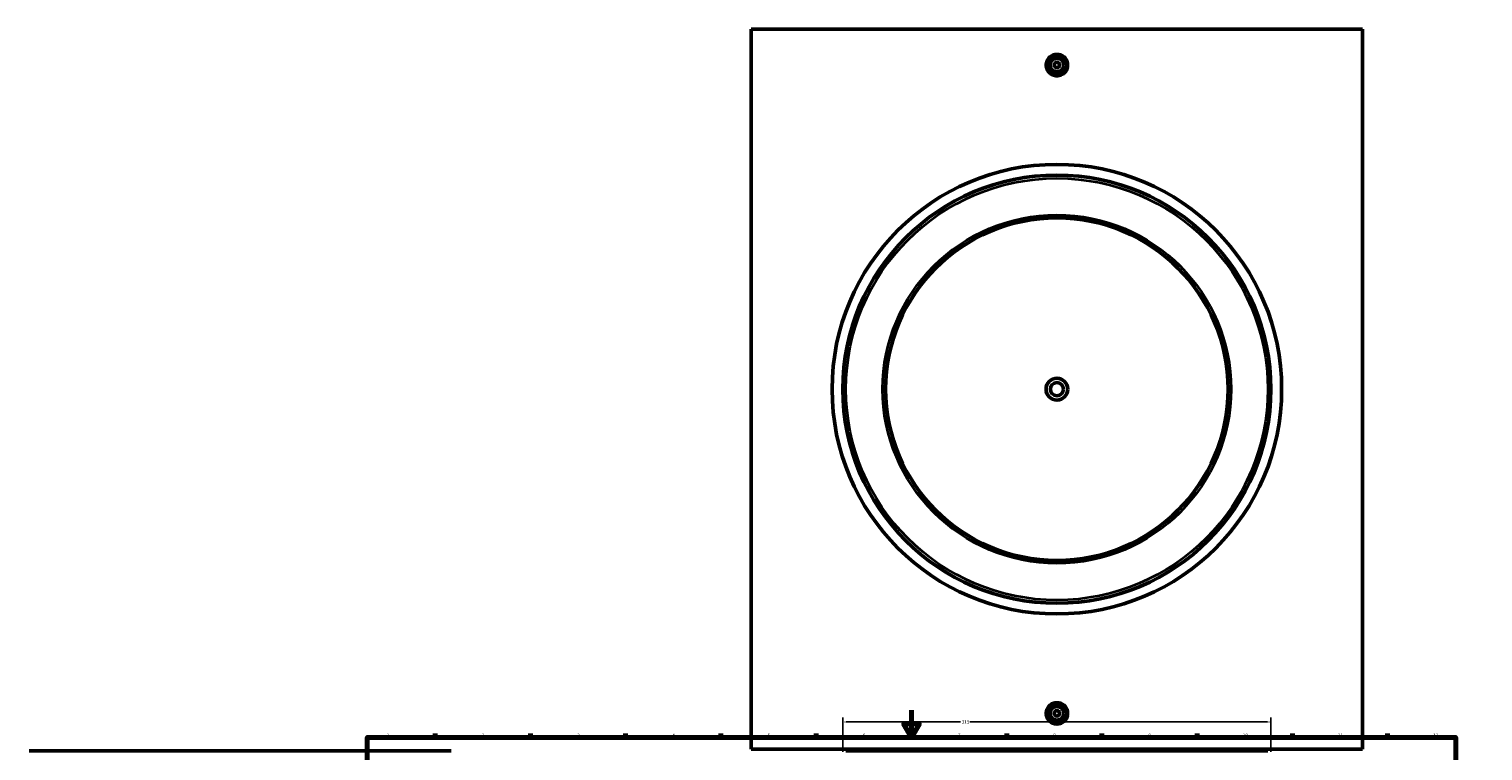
# Model space of a CAD drawing. Header units: millimetres. Extents: x -339 to 1539, y -390 to 1172.
# Tile 3 of 5: x -229 to 841, y 564 to 1095. Entities that reach past the tile are written whole.
import ezdxf

# ---------------------------------------------------------------- set-up
doc = ezdxf.new("R2010")
doc.units = ezdxf.units.MM
for name, color, linetype, lineweight in [('Border (ANSI)', 7, 'Continuous', 70), ('Dimension (ANSI)', 7, 'Continuous', 25), ('Visible (ANSI)', 7, 'Continuous', 50), ('Visible Narrow (ANSI)', 7, 'Continuous', 35)]:
    doc.layers.add(name, color=color, linetype=linetype, lineweight=lineweight)
doc.styles.add('Note Text (ANSI)', font='tahoma.ttf')
doc.dimstyles.new('Default - mm (ANSI)', dxfattribs={"dimtxt": 2.4, "dimasz": 2.5, "dimexe": 3.175, "dimexo": 1.6002, "dimgap": 0.8, "dimtad": 0, "dimtoh": 1, "dimdec": 0, "dimrnd": 1e-08, "dimzin": 4, "dimdsep": 46, "dimtxsty": 'Note Text (ANSI)', "dimcen": 0.09, "dimdle": 10, "dimclrd": 256, "dimclre": 256, "dimclrt": 5, "dimadec": 1, "dimazin": 1, "dimtfac": 1.27, "dimtofl": 0, "dimtmove": 0, "dimatfit": 3, "dimfxl": 1, "dimtolj": 1, "dimtzin": 4, "dimlwd": -1, "dimlwe": -1, "dimarcsym": 0})

# ---------------------------------------------------------------- blocks, each defined once
blk = doc.blocks.new('Borders Default Border')
at = {"layer": 'Border (ANSI)'}
for p, q in [((70.1, 574), (70.1, 576.8)), ((140.2, 574), (140.2, 576.8)), ((210.2, 574), (210.2, 576.8)), ((280.3, 574), (280.3, 576.8)), ((350.4, 574), (350.4, 576.8)), ((490.6, 574), (490.6, 576.8)), ((560.7, 574), (560.7, 576.8)), ((630.8, 574), (630.8, 576.8)), ((700.8, 574), (700.8, 576.8)), ((770.9, 574), (770.9, 576.8)), ((20, 519.7), (17.2, 519.7)), ((821, 519.7), (823.8, 519.7)), ((20, 445.5), (17.2, 445.5)), ((821, 445.5), (823.8, 445.5)), ((20, 371.2), (17.2, 371.2)), ((821, 371.2), (823.8, 371.2)), ((20, 222.7), (17.2, 222.7)), ((821, 222.7), (823.8, 222.7)), ((20, 148.5), (17.2, 148.5)), ((821, 148.5), (823.8, 148.5)), ((20, 74.3), (17.2, 74.3)), ((821, 74.3), (823.8, 74.3)), ((70.1, 20), (70.1, 17.2)), ((140.2, 20), (140.2, 17.2)), ((210.2, 20), (210.2, 17.2)), ((280.3, 20), (280.3, 17.2)), ((350.4, 20), (350.4, 17.2)), ((490.6, 20), (490.6, 17.2)), ((560.7, 20), (560.7, 17.2)), ((630.8, 20), (630.8, 17.2)), ((700.8, 20), (700.8, 17.2)), ((770.9, 20), (770.9, 17.2))]:
    blk.add_line(p, q, dxfattribs=at)
at = {"layer": 'Border (ANSI)', "flags": 128}
for points in [[(420.5, 594), (420.5, 574), (414.7, 584), (426.3, 584), (420.5, 574)], [(20, 20), (20, 574), (821, 574), (821, 20), (20, 20)], [(0, 297), (20, 297), (10, 302.8), (10, 291.2), (20, 297)], [(841, 297), (821, 297), (831, 302.8), (831, 291.2), (821, 297)], [(420.5, 0), (420.5, 20), (414.7, 10), (426.3, 10), (420.5, 20)]]:
    blk.add_lwpolyline(points, dxfattribs=at)
at = {"layer": 'Border (ANSI)', "color": 5, "true_color": 0x0000ff, "char_height": 2.4, "attachment_point": 7, "style": 'Note Text (ANSI)'}
for s, insert in [('1', (34.5, 574.4)), ('2', (104.4, 574.4)), ('3', (174.5, 574.3)), ('4', (244.5, 574.4)), ('5', (314.7, 574.3)), ('6', (384.7, 574.3)), ('7', (454.8, 574.4)), ('8', (524.8, 574.3)), ('9', (594.9, 574.4)), ('10', (664.3, 574.3)), ('11', (734.4, 574.4)), ('12', (804.5, 574.4)), ('A', (17.4, 555.7)), ('A', (821.6, 555.7)), ('B', (17.7, 481.4)), ('B', (821.9, 481.4)), ('C', (17.5, 407.1)), ('C', (821.7, 407.1)), ('D', (17.5, 332.9)), ('D', (821.7, 332.9)), ('E', (17.7, 258.7)), ('E', (821.9, 258.7)), ('F', (17.8, 184.4)), ('F', (822, 184.4)), ('G', (17.4, 110.1)), ('G', (821.6, 110.1)), ('H', (17.5, 35.9)), ('H', (821.7, 35.9)), ('1', (34.5, 17.2)), ('2', (104.4, 17.2)), ('3', (174.5, 17.1)), ('4', (244.5, 17.2)), ('5', (314.7, 17.1)), ('6', (384.7, 17.1)), ('7', (454.8, 17.2)), ('8', (524.8, 17.1)), ('9', (594.9, 17.2)), ('10', (664.3, 17.1)), ('11', (734.4, 17.2)), ('12', (804.5, 17.2))]:
    blk.add_mtext(s, dxfattribs=dict(at, insert=insert))
blk = doc.blocks.new('*D8')
at = {"layer": 'Defpoints', "color": 0, "transparency": 16777216}
for p in [(685, 585.3), (370, 561.8), (685, 561.8)]:
    blk.add_point(p, dxfattribs=at)
at = {"layer": 'Dimension (ANSI)', "transparency": 16777216}
for p, q in [((370, 563.4), (370, 588.5)), ((685, 563.4), (685, 588.5)), ((372.5, 585.3), (456.7, 585.3)), ((682.5, 585.3), (463.4, 585.3))]:
    blk.add_line(p, q, dxfattribs=at)
for points in [[(372.5, 585.7), (372.5, 584.9), (370, 585.3)], [(682.5, 585.7), (682.5, 584.9), (685, 585.3)]]:
    blk.add_solid(points, dxfattribs=at)
at = {"layer": 'Dimension (ANSI)', "color": 5, "transparency": 16777216, "insert": (457.5, 586.6), "char_height": 2.4, "attachment_point": 1, "style": 'Note Text (ANSI)'}
blk.add_mtext('\\A1;315', dxfattribs=at)

msp = doc.modelspace()

# ---------------------------------------------------------------- linework, layer by layer
at = {"layer": 'Visible (ANSI)'}
for p, q in [((302.5, 565.2), (302.5, 1095.2)), ((752.5, 1095.2), (302.5, 1095.2)), ((752.5, 1095.2), (752.5, 565.2)), ((-228.8, 564), (81.7, 564)), ((302.5, 565.2), (752.5, 565.2)), ((372.3, 564), (682.8, 564))]:
    msp.add_line(p, q, dxfattribs=at)
for centre, radius in [((527.5, 1068.7), 7), ((527.5, 1068.7), 5), ((527.5, 1068.7), 2), ((527.5, 830.2), 165.4), ((527.5, 830.2), 157.5), ((527.5, 830.2), 126), ((527.5, 830.2), 8), ((527.5, 830.2), 4.8), ((527.5, 591.7), 7), ((527.5, 591.7), 5), ((527.5, 591.7), 2)]:
    msp.add_circle(centre, radius, dxfattribs=at)
for points, knots in [([(535.4, 1068.7), (535.4, 1067.7), (535.2, 1066.6), (534.4, 1064.7), (533.8, 1063.8), (532.4, 1062.4), (531.5, 1061.8), (529.6, 1061), (528.5, 1060.8), (526.5, 1060.8), (525.5, 1061), (523.6, 1061.8), (522.7, 1062.4), (521.3, 1063.8), (520.7, 1064.7), (519.9, 1066.6), (519.7, 1067.7), (519.7, 1068.7), (519.7, 1069.6), (519.9, 1070.7), (520.7, 1072.6), (521.3, 1073.5), (522.7, 1074.9), (523.6, 1075.5), (525.5, 1076.3), (526.5, 1076.5), (528.5, 1076.5), (529.6, 1076.3), (531.5, 1075.5), (532.4, 1074.9), (533.8, 1073.5), (534.4, 1072.6), (535.2, 1070.7), (535.4, 1069.6), (535.4, 1068.7)], [2.364412, 2.364412, 2.364412, 2.364412, 2.660012, 2.660012, 2.955611, 2.955611, 3.251115, 3.251115, 3.546618, 3.546618, 3.842122, 3.842122, 4.137625, 4.137625, 4.433225, 4.433225, 4.728824, 4.728824, 4.728824, 5.024424, 5.024424, 5.320023, 5.320023, 5.615527, 5.615527, 5.91103, 5.91103, 6.206534, 6.206534, 6.502037, 6.502037, 6.797637, 6.797637, 7.093236, 7.093236, 7.093236, 7.093236]), ([(535.4, 591.7), (535.4, 590.7), (535.2, 589.6), (534.4, 587.7), (533.8, 586.8), (532.4, 585.4), (531.5, 584.8), (529.6, 584), (528.5, 583.8), (526.5, 583.8), (525.5, 584), (523.6, 584.8), (522.7, 585.4), (521.3, 586.8), (520.7, 587.7), (519.9, 589.6), (519.7, 590.7), (519.7, 592.6), (519.9, 593.7), (520.7, 595.6), (521.3, 596.5), (522.7, 597.9), (523.6, 598.5), (525.5, 599.3), (526.5, 599.5), (528.5, 599.5), (529.6, 599.3), (531.5, 598.5), (532.4, 597.9), (533.8, 596.5), (534.4, 595.6), (535.2, 593.7), (535.4, 592.6), (535.4, 591.7)], [0, 0, 0, 0, 0.2956, 0.2956, 0.591199, 0.591199, 0.886703, 0.886703, 1.182206, 1.182206, 1.47771, 1.47771, 1.773213, 1.773213, 2.068813, 2.068813, 2.364412, 2.364412, 2.660012, 2.660012, 2.955611, 2.955611, 3.251115, 3.251115, 3.546618, 3.546618, 3.842122, 3.842122, 4.137625, 4.137625, 4.433225, 4.433225, 4.728824, 4.728824, 4.728824, 4.728824])]:
    msp.add_open_spline(points, degree=3, knots=knots, dxfattribs=at)
at = {"layer": 'Visible Narrow (ANSI)'}
for radius in [155.2, 128.2]:
    msp.add_circle((527.5, 830.2), radius, dxfattribs=at)

# ---------------------------------------------------------------- block references
msp.add_blockref('Borders Default Border', (0, 0))

# ---------------------------------------------------------------- dimensions: what is measured, and where the dimension line sits
at = {"layer": 'Dimension (ANSI)'}
dim = msp.add_linear_dim(base=(685, 585.3), p1=(370, 561.8), p2=(685, 561.8), angle=180, dimstyle='Default - mm (ANSI)', override={"dimgap": 0.8, "dimtoh": 0, "dimdec": 0, "dimtol": 0, "dimlim": 0, "dimtp": 0, "dimtm": 0, "dimtdec": 2, "dimatfit": 1}, dxfattribs=at)
dim.commit()
dim.dimension.update_dxf_attribs({"geometry": '*D8', "text_midpoint": (460, 585.3), "dimtype": 160})

doc.saveas('drawing.dxf')
